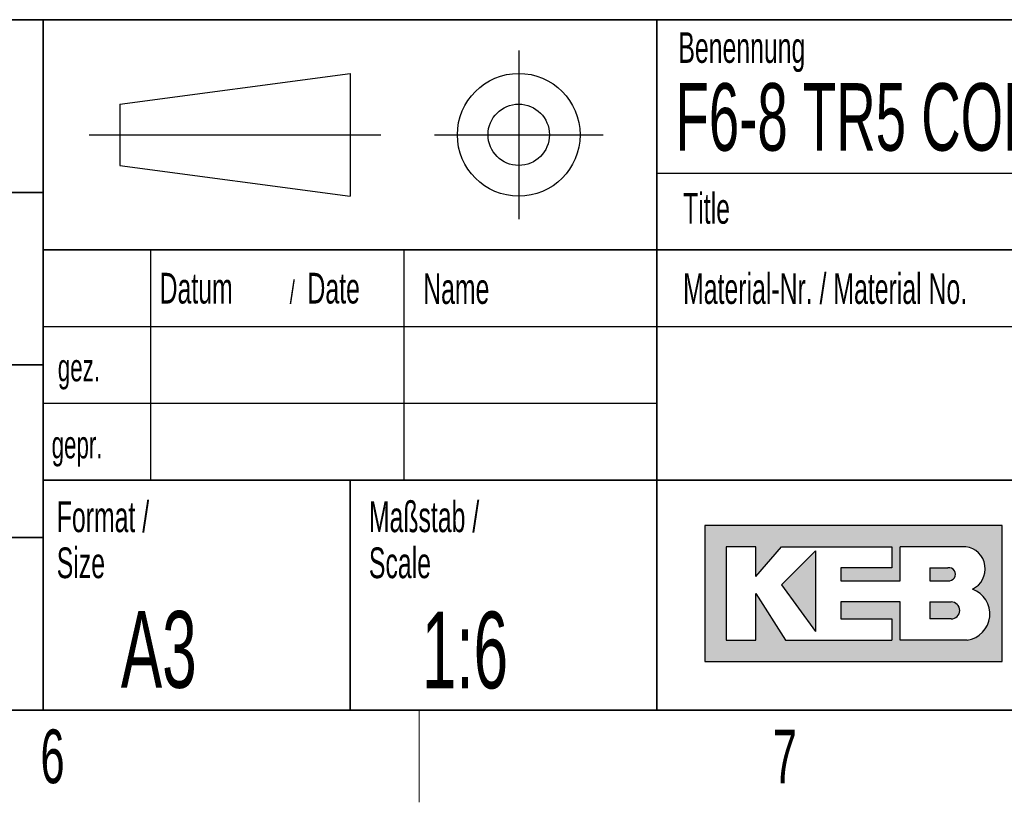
# Model space of a CAD drawing. Header units: millimetres. Extents: x 5 to 418, y 2 to 292.
# Tile 57 of 74: x 286 to 351, y 6 to 57. Entities that reach past the tile are written whole.
import ezdxf

# ---------------------------------------------------------------- set-up
doc = ezdxf.new("R2010")
doc.units = ezdxf.units.MM
doc.layers.add('SLD-0', color=7, linetype='Continuous')
doc.styles.add('SLDTEXTSTYLE0', font='TXT', dxfattribs={"width": 0.605})

msp = doc.modelspace()

# ---------------------------------------------------------------- hatches: boundary and pattern name
at = {"linetype": 'Continuous'}
h = msp.add_hatch(color=7, dxfattribs=at)
h.paths.add_polyline_path([(331.1423676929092, 15.18257760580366), (350.5207896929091, 15.18257760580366), (350.5207896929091, 24.04128480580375), (331.1423676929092, 24.04128480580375)], flags=0)
edge = h.paths.add_edge_path(flags=0)
edge.add_arc((347.9991875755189, 18.26988521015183), 1.720915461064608, -81.72003226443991, 70.17096003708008, ccw=False)
edge.add_line((348.2470169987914, 16.56690822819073), (348.2293995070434, 16.56675060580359))
edge.add_line((348.2293995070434, 16.56675060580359), (343.8767592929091, 16.56675060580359))
edge.add_line((343.8767592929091, 16.56675060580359), (343.8767592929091, 19.05826200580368))
edge.add_line((343.8767592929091, 19.05826200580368), (340.0010748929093, 19.05826200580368))
edge.add_line((340.0010748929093, 19.05826200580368), (340.0010748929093, 17.95092360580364))
edge.add_line((340.0010748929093, 17.95092360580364), (343.3230900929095, 17.95092360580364))
edge.add_line((343.3230900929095, 17.95092360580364), (343.3230900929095, 16.56675060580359))
edge.add_line((343.3230900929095, 16.56675060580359), (336.4022250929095, 16.56675060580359))
edge.add_line((336.4022250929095, 16.56675060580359), (334.4643828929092, 19.61193120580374))
edge.add_line((334.4643828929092, 19.61193120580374), (334.4643828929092, 16.56675060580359))
edge.add_line((334.4643828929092, 16.56675060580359), (332.5265406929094, 16.56675060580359))
edge.add_line((332.5265406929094, 16.56675060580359), (332.5265406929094, 22.65711180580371))
edge.add_line((332.5265406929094, 22.65711180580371), (334.4643828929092, 22.65711180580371))
edge.add_line((334.4643828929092, 22.65711180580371), (334.4643828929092, 20.71926960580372))
edge.add_line((334.4643828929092, 20.71926960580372), (336.1253904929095, 22.65711180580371))
edge.add_line((336.1253904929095, 22.65711180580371), (343.3230900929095, 22.65711180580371))
edge.add_line((343.3230900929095, 22.65711180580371), (343.3230900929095, 21.27293880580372))
edge.add_line((343.3230900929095, 21.27293880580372), (340.0010748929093, 21.27293880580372))
edge.add_line((340.0010748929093, 21.27293880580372), (340.0010748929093, 20.44243500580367))
edge.add_line((340.0010748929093, 20.44243500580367), (343.8767592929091, 20.44243500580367))
edge.add_line((343.8767592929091, 20.44243500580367), (343.8767592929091, 22.65711180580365))
edge.add_line((343.8767592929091, 22.65711180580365), (348.1497422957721, 22.65711180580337))
edge.add_line((348.1497422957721, 22.65711180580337), (348.151741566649, 22.65711180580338))
edge.add_line((348.151741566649, 22.65711180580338), (348.1521661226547, 22.65713246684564))
edge.add_arc((347.9523797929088, 21.20834406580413), 1.462498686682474, -64.4589412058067, 82.1484933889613, ccw=False)
msp.add_hatch(color=7, dxfattribs=at).paths.add_polyline_path([(338.3400672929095, 17.12041980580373), (338.3400672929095, 22.38027720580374), (336.1253904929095, 20.16560040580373)], flags=0)
h = msp.add_hatch(color=7, dxfattribs=at)
edge = h.paths.add_edge_path(flags=0)
edge.add_line((345.8146014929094, 20.44243500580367), (346.974194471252, 20.44243500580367))
edge.add_arc((347.0534490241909, 20.85768690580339), 0.4227474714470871, 259.1945394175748, 460.8054605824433)
edge.add_line((346.9741944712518, 21.27293880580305), (345.8146014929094, 21.27293880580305))
edge.add_line((345.8146014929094, 21.27293880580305), (345.8146014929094, 20.44243500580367))
h = msp.add_hatch(color=7, dxfattribs=at)
edge = h.paths.add_edge_path(flags=0)
edge.add_line((345.8146014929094, 17.95092360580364), (347.1991847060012, 17.95092360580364))
edge.add_arc((347.1991847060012, 18.50459280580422), 0.5536692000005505, 270.0000000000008, 450.0000000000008)
edge.add_line((347.1991847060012, 19.05826200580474), (347.1703327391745, 19.05826200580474))
edge.add_line((347.1703327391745, 19.05826200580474), (345.8146014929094, 19.05826200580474))
edge.add_line((345.8146014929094, 19.05826200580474), (345.8146014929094, 17.95092360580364))

# ---------------------------------------------------------------- linework, layer by layer
at = {"layer": 'SLD-0', "lineweight": 35}
for p, q in [((135, 57), (408, 57)), ((288, 57), (288, 12)), ((328, 57.0000000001), (328, 12)), ((259, 45.75), (288, 45.75)), ((408, 42), (288, 42)), ((259, 34.5), (288, 34.5)), ((288, 27), (408, 27)), ((308, 27), (308, 12)), ((259, 23.25), (288, 23.25)), ((26, 12), (408, 12)), ((135, 12), (408, 12))]:
    msp.add_line(p, q, dxfattribs=at)
at = {"layer": 'SLD-0'}
for p, q in [((319, 55), (319, 44)), ((293, 51.5), (308, 53.5)), ((308, 53.5), (308, 45.5)), ((293, 51.5), (293, 47.5)), ((291, 49.5), (310, 49.5)), ((313.5, 49.5), (324.5, 49.5)), ((293, 47.5), (308, 45.5)), ((328, 47.0000000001), (408, 47.0000000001)), ((295, 42), (295, 27)), ((311.5, 42), (311.5, 27)), ((288, 37), (408, 37)), ((288, 32), (328, 32)), ((348.1497422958, 22.6571118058), (348.1517415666, 22.6571118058)), ((348.1517415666, 22.6571118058), (348.1521661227, 22.6571324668)), ((348.229399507, 16.5667506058), (348.2470169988, 16.5669082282))]:
    msp.add_line(p, q, dxfattribs=at)
at = {"layer": 'SLD-0', "linetype": 'Continuous'}
for p, q in [((350.5207896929, 24.0412848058), (331.1423676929, 24.0412848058)), ((331.1423676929, 24.0412848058), (331.1423676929, 15.1825776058)), ((350.5207896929, 15.1825776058), (350.5207896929, 24.0412848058)), ((334.4643828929, 22.6571118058), (332.5265406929, 22.6571118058)), ((332.5265406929, 22.6571118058), (332.5265406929, 16.5667506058)), ((334.4643828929, 20.7192696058), (336.1253904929, 22.6571118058)), ((334.4643828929, 20.7192696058), (334.4643828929, 22.6571118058)), ((336.1253904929, 22.6571118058), (343.3230900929, 22.6571118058)), ((343.3230900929, 22.6571118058), (343.3230900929, 21.2729388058)), ((348.1497422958, 22.6571118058), (343.8767592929, 22.6571118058)), ((343.8767592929, 20.4424350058), (343.8767592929, 22.6571118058)), ((348.1497422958, 22.6571118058), (348.1517415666, 22.6571118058)), ((348.1517415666, 22.6571118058), (348.1521661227, 22.6571324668)), ((338.3400672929, 22.3802772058), (336.1253904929, 20.1656004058)), ((338.3400672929, 22.3802772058), (338.3400672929, 17.1204198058)), ((340.0010748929, 21.2729388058), (340.0010748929, 20.4424350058)), ((343.3230900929, 21.2729388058), (340.0010748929, 21.2729388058)), ((345.8146014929, 21.2729388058), (346.9741944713, 21.2729388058)), ((345.8146014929, 21.2729388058), (345.8146014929, 20.4424350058)), ((336.1253904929, 20.1656004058), (338.3400672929, 17.1204198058)), ((340.0010748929, 20.4424350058), (343.8767592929, 20.4424350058)), ((345.8146014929, 20.4424350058), (346.9741944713, 20.4424350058)), ((334.4643828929, 16.5667506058), (334.4643828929, 19.6119312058)), ((334.4643828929, 19.6119312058), (336.4022250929, 16.5667506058)), ((340.0010748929, 19.0582620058), (340.0010748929, 17.9509236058)), ((343.8767592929, 19.0582620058), (340.0010748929, 19.0582620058)), ((343.8767592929, 16.5667506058), (343.8767592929, 19.0582620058)), ((345.8146014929, 19.0582620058), (347.199184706, 19.0582620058)), ((345.8146014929, 19.0582620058), (345.8146014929, 17.9509236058)), ((347.1703327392, 19.0582620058), (347.199184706, 19.0582620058)), ((340.0010748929, 17.9509236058), (343.3230900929, 17.9509236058)), ((343.3230900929, 17.9509236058), (343.3230900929, 16.5667506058)), ((347.199184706, 17.9509236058), (345.8146014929, 17.9509236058)), ((332.5265406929, 16.5667506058), (334.4643828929, 16.5667506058)), ((336.4022250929, 16.5667506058), (343.3230900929, 16.5667506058)), ((348.229399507, 16.5667506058), (343.8767592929, 16.5667506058)), ((348.229399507, 16.5667506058), (348.2470169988, 16.5669082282)), ((331.1423676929, 15.1825776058), (350.5207896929, 15.1825776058))]:
    msp.add_line(p, q, dxfattribs=at)
at = {"layer": 'SLD-0', "lineweight": 18}
msp.add_line((312.5, 6), (312.5, 12), dxfattribs=at)
at = {"layer": 'SLD-0'}
for radius in [3.999999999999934, 1.999999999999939]:
    msp.add_circle((319, 49.5), radius, dxfattribs=at)
at = {"layer": 'SLD-0', "linetype": 'Continuous'}
for centre, radius, start, end in [((347.9523797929, 21.2083440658), 1.462498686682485, 295.5410587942, 82.1484933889), ((347.0534490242, 20.8576869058), 0.4227474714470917, 259.1945394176, 100.8054605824), ((347.9991875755, 18.2698852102), 1.720915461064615, 278.2799677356, 70.1709600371), ((347.199184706, 18.5045928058), 0.5536692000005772, 270, 90)]:
    msp.add_arc(centre, radius, start, end, dxfattribs=at)

# ---------------------------------------------------------------- texts
at = {"layer": 'SLD-0', "style": 'SLDTEXTSTYLE0'}
for s, insert, char_height, attachment_point in [('Benennung', (329.4092408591, 56.1865848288), 2, 1), ('F6-8 TR5 COMBIVERT', (329.222041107, 52.8643539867), 4.4, 1), ('Title', (329.7169273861, 45.7051426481), 2, 1), ('Datum', (295.5861619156, 40.5042457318), 2, 1), ('Date', (305.2253980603, 40.5042457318), 2, 1), ('Name', (312.770034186, 40.4793879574), 2, 1), ('Material-Nr. / Material No.', (329.7169273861, 40.4793879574), 2, 1), ('/', (304.0691478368, 40.0041563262), 1.5, 1), ('gez.', (288.9470592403, 35.2328921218), 1.8, 1), ('Oberflächenangaben /', (260.5027641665, 33.0232290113), 2, 1), ('gepr.', (288.5445949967, 30.2118970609), 1.8, 1), ('Format /', (288.8790098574, 25.606905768), 2, 1), ('Maßstab /', (309.2314641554, 25.6069055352), 2, 1), ('Size', (288.8790098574, 22.6069057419), 2, 1), ('Scale', (309.2314641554, 22.6069055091), 2, 1), ('A3', (293.0566699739, 18.4626222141), 5, 1), ('1:6', (312.6833009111, 18.426931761), 5, 1), ('6', (288.6027123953, 10.7429955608), 3.5, 2), ('7', (336.3527123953, 10.7429955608), 3.5, 2)]:
    msp.add_mtext(s, dxfattribs=dict(at, insert=insert, char_height=char_height, attachment_point=attachment_point))

doc.saveas('drawing.dxf')
